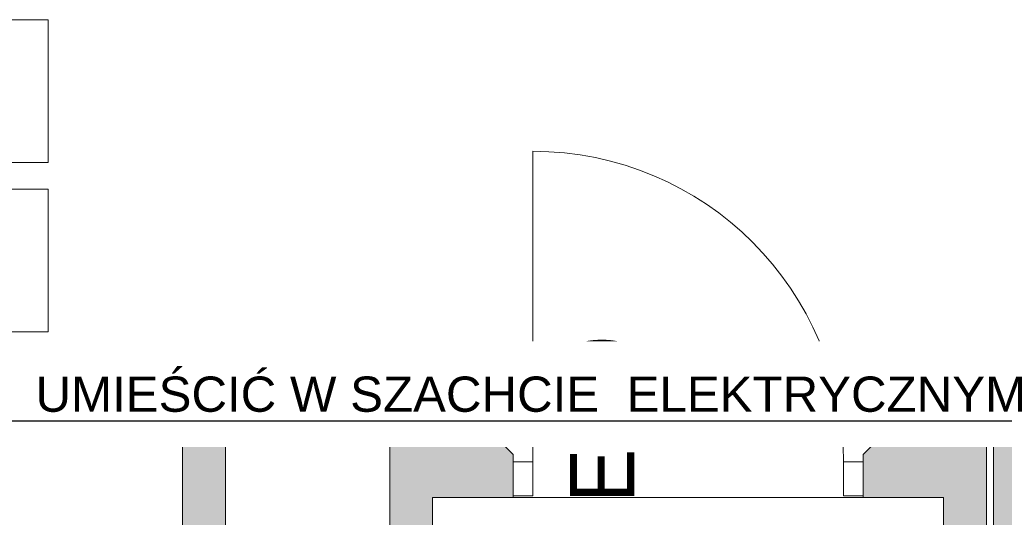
# Model space of a CAD drawing. Header units: centimetres. Extents: x -1737 to 22393, y -8842 to 3838.
# Tile 47 of 167: x -418 to -143, y 1085 to 1224. Entities that reach past the tile are written whole.
import ezdxf
from ezdxf import colors
from ezdxf.entities.mleader import LeaderData, LeaderLine
from ezdxf.math import Vec2, Vec3

# ---------------------------------------------------------------- set-up
doc = ezdxf.new("R2010")
doc.units = ezdxf.units.CM
for name, color, linetype, lineweight in [('A-DETL-GENF', 92, 'Continuous', 9), ('A-DETL-MEDM', 33, 'Continuous', 13), ('A-DOOR', 31, 'Continuous', 13), ('A-FLOR', 192, 'Continuous', 13), ('A-GLAZ-CURT', 52, 'Continuous', 13), ('A-GLAZ-CWMG', 51, 'Continuous', 13), ('A-WALL', 113, 'Continuous', 13), ('A-WALL-IDEN', 211, 'Continuous', 13), ('A-WALL-PATT', 111, 'Continuous', 13), ('G-ANNO-TEXT', 231, 'Continuous', 13), ('PRZYW_Elementy_inst_przyw', 7, 'Continuous', 9)]:
    doc.layers.add(name, color=color, linetype=linetype, lineweight=lineweight)
doc.styles.add('Arial', font='arial.ttf', dxfattribs={"width": 0.9, "height": 18})

# ---------------------------------------------------------------- blocks, each defined once
blk = doc.blocks.new('DRZWI 1S - automatyczna etykieta - Drzwi 87 _winda_-2252195-3_piętro I __3_90 m_ - stan projektowany')
at = {"layer": 'A-DETL-GENF'}
for p, q in [((-49, 12), (-43.5, 12)), ((-49, 2.5), (-49, 12)), ((-43.5, 12), (-43.5, 2.5)), ((43.5, 12), (49, 12)), ((43.5, 2.5), (43.5, 12)), ((49, 12), (49, 2.5)), ((-43.5, 2.5), (-49, 2.5)), ((49, 2.5), (43.5, 2.5))]:
    blk.add_line(p, q, dxfattribs=at)
at = {"layer": 'A-DETL-MEDM', "lineweight": 9}
for p, q in [((-49, 2.5), (-49, 12)), ((-49, 12), (-43.5, 12)), ((-43.5, 12), (-43.5, 2.5)), ((43.5, 12), (43.5, 2.5)), ((49, 12), (43.5, 12)), ((49, 2.5), (49, 12)), ((-43.5, 2.5), (-49, 2.5)), ((43.5, 2.5), (49, 2.5))]:
    blk.add_line(p, q, dxfattribs=at)
at = {"layer": 'A-DOOR', "lineweight": 9}
blk.add_line((43.5, 2.5), (43.5, -84.5), dxfattribs=at)
blk.add_arc((43.5, 2.5), 87, 180, 270, dxfattribs=at)
blk = doc.blocks.new('Schueco_FWS-Glazing - SI_38mm_TripGlz-2506755-3_piętro I __3_90 m_ - stan projektowany')
at = {"layer": 'A-GLAZ-CURT', "lineweight": 9}
for p, q in [((90.9, 0), (-90.9, 0)), ((-90.9, 0), (-90.9, -3.8)), ((90.9, -3.8), (90.9, 0)), ((-90.9, -3.8), (90.9, -3.8))]:
    blk.add_line(p, q, dxfattribs=at)
at = {"layer": 'A-GLAZ-CURT'}
for p, q in [((-90.9, -0.6), (90.9, -0.6)), ((-90.9, -1.7), (90.9, -1.7)), ((-90.9, -2.1), (90.9, -2.1)), ((-90, -0.6), (-90, -1.7)), ((-90, -2.1), (-90, -3.2)), ((90, -0.6), (90, -1.7)), ((90, -2.1), (90, -3.2)), ((-90.9, -3.2), (90.9, -3.2))]:
    blk.add_line(p, q, dxfattribs=at)
blk = doc.blocks.new('Rectangular Mullion - Schueco_FWS-50-SI_Tran_CovCap-20mm_Tran-55mm-2308451-3_piętro I __3_90 m_ - stan projektowany')
at = {"layer": 'A-GLAZ-CWMG', "lineweight": 9}
for p, q in [((-378.63, 1123.33), (-557.63, 1123.33)), ((-378.63, 1120.84), (-557.63, 1120.84)), ((-373.63, 1120.83), (-373.63, 1117.03)), ((-557.63, 1111.23), (-378.63, 1111.23))]:
    blk.add_line(p, q, dxfattribs=at)
blk = doc.blocks.new('Rectangular Mullion - SI_CovCap-20mm_Mull-85mm-V15-3_piętro I __3_90 m_ - stan projektowany')
at = {"layer": 'A-DETL-GENF'}
for p, q in [((-2.5, 13.05), (-2.5, 11.67)), ((-2.5, 12.2), (-2.5, 6.54)), ((2.35, 13.2), (-2.35, 13.2)), ((-2.29, 12.14), (-2.29, 6.54)), ((2.29, 12.2), (2.29, 6.54)), ((2.5, 11.67), (2.5, 13.05)), ((2.5, 12.2), (2.5, 6.54)), ((-1.26, 5.95), (-1.26, 4.74)), ((-0.5, 3.15), (-0.5, 5.85)), ((-0.32, 5.21), (-0.32, 5.95)), ((-0.27, 6), (0.27, 6)), ((0.32, 5.95), (0.32, 5.21)), ((0.5, 5.85), (0.5, 3.15)), ((1.26, 4.74), (1.26, 5.95)), ((-2.48, 3.92), (-2.35, 3.92)), ((-2.48, 3.83), (-2.48, 3.82)), ((-2.36, 3.89), (-2.42, 3.89)), ((-2.31, 3.93), (-2.09, 4.03)), ((-2.23, 4.68), (-2.29, 4.68)), ((-2.29, 4.62), (-2.16, 4.62)), ((-2.18, 5.05), (-2.26, 4.95)), ((-2.23, 4.56), (-2.26, 4.51)), ((-2.22, 5.23), (-2.12, 5.34)), ((-2.16, 4.34), (-2.16, 4.19)), ((-2.12, 4.89), (-2.12, 4.77)), ((-2.11, 4.56), (-2.11, 4.58)), ((-1.95, 4.94), (-2.07, 4.94)), ((-2.07, 4.72), (-2.04, 4.72)), ((-2.05, 4.55), (-2.07, 4.54)), ((-1.7, 4.44), (-2.06, 4.44)), ((-2.06, 4.09), (-1.7, 4.09)), ((-2.05, 5.37), (-1.71, 5.37)), ((-2.02, 4.73), (-1.92, 4.89)), ((-1.76, 5), (-2, 5)), ((-2, 4.52), (-2, 4.53)), ((-1.93, 4.52), (-1.95, 4.51)), ((-1.88, 4.5), (-1.88, 4.52)), ((-1.84, 4.89), (-1.74, 4.73)), ((-1.84, 3.9), (-1.8, 3.81)), ((-1.82, 4.52), (-1.83, 4.51)), ((-1.69, 4.94), (-1.81, 4.94)), ((-1.76, 4.52), (-1.77, 4.53)), ((-1.74, 3.81), (-1.7, 3.9)), ((-1.72, 4.72), (-1.69, 4.72)), ((-1.7, 4.56), (-1.71, 4.54)), ((-1.65, 4.57), (-1.66, 4.57)), ((-1.64, 5.34), (-1.54, 5.23)), ((-1.64, 4.77), (-1.64, 4.89)), ((-1.62, 3.9), (-1.58, 3.81)), ((-1.6, 4.19), (-1.6, 4.34)), ((-1.5, 4.95), (-1.58, 5.05)), ((-1.46, 4.68), (-1.53, 4.68)), ((-1.52, 3.81), (-1.48, 3.9)), ((-1.4, 3.9), (-1.36, 3.81)), ((-0.78, 2.94), (-1.04, 3.09)), ((-0.91, 3.31), (-0.53, 3.08)), ((-0.75, 2.57), (-0.75, 2.9)), ((-0.5, 3.04), (-0.5, 1.52)), ((-0.35, 3.1), (-0.45, 3.1)), ((0.27, 5.16), (-0.27, 5.16)), ((-0.21, 3.93), (-0.19, 3.94)), ((-0.19, 3.9), (-0.21, 3.91)), ((-0.18, 3.96), (-0.18, 4.1)), ((-0.08, 4.27), (-0.05, 4.29)), ((0, 5.33), (0, -1.39)), ((0.07, 4.27), (0.05, 4.29)), ((0.17, 3.96), (0.17, 4.1)), ((0.21, 3.93), (0.18, 3.94)), ((0.18, 3.9), (0.21, 3.91)), ((0.45, 3.1), (0.35, 3.1)), ((0.5, 3.04), (0.5, 1.52)), ((0.91, 3.31), (0.52, 3.08)), ((0.75, 2.57), (0.75, 2.9)), ((0.77, 2.94), (1.04, 3.09)), ((1.4, 3.9), (1.36, 3.81)), ((1.46, 4.68), (1.53, 4.68)), ((1.52, 3.81), (1.48, 3.9)), ((1.5, 4.95), (1.58, 5.05)), ((1.54, 5.23), (1.64, 5.34)), ((1.62, 3.9), (1.58, 3.81)), ((1.6, 4.19), (1.6, 4.34)), ((1.64, 4.77), (1.64, 4.89)), ((1.65, 4.57), (1.66, 4.57)), ((1.69, 4.94), (1.81, 4.94)), ((1.72, 4.72), (1.69, 4.72)), ((1.7, 4.56), (1.71, 4.54)), ((1.7, 4.44), (2.06, 4.44)), ((2.06, 4.09), (1.7, 4.09)), ((1.74, 3.81), (1.7, 3.9)), ((1.71, 5.37), (2.05, 5.37)), ((1.84, 4.89), (1.74, 4.73)), ((1.76, 5), (2, 5)), ((1.76, 4.52), (1.77, 4.53)), ((1.84, 3.9), (1.8, 3.81)), ((1.82, 4.52), (1.83, 4.51)), ((1.88, 4.5), (1.88, 4.52)), ((2.02, 4.73), (1.92, 4.89)), ((1.93, 4.52), (1.95, 4.51)), ((1.95, 4.94), (2.07, 4.94)), ((2, 4.52), (2, 4.53)), ((2.07, 4.72), (2.04, 4.72)), ((2.05, 4.55), (2.07, 4.54)), ((2.31, 3.93), (2.09, 4.03)), ((2.11, 4.56), (2.11, 4.58)), ((2.12, 5.34), (2.22, 5.23)), ((2.12, 4.89), (2.12, 4.77)), ((2.29, 4.62), (2.16, 4.62)), ((2.16, 4.34), (2.16, 4.19)), ((2.18, 5.05), (2.26, 4.95)), ((2.23, 4.68), (2.29, 4.68)), ((2.23, 4.56), (2.26, 4.51)), ((2.48, 3.92), (2.35, 3.92)), ((2.35, 3.89), (2.42, 3.89)), ((2.46, 3.8), (2.39, 3.8)), ((2.48, 3.83), (2.48, 3.82)), ((-0.78, 2.21), (-1.04, 2.36)), ((-0.76, 1.48), (-1.04, 1.64)), ((-0.91, 2.58), (-0.83, 2.53)), ((-0.91, 1.85), (-0.83, 1.8)), ((-0.75, 1.85), (-0.75, 2.17)), ((-0.55, 1.47), (-0.74, 1.47)), ((-0.3, 0.5), (-0.3, 0.29)), ((0.3, 0.5), (0.3, 0.29)), ((0.55, 1.47), (0.74, 1.47)), ((0.75, 1.85), (0.75, 2.17)), ((0.76, 1.48), (1.04, 1.64)), ((0.77, 2.21), (1.04, 2.36)), ((0.91, 2.58), (0.82, 2.53)), ((0.91, 1.85), (0.82, 1.8)), ((-2.6, 0), (-2.69, 0)), ((2.35, -2.5), (-2.35, -2.5)), ((-2.34, -1.03), (-2.15, -1.46)), ((-2.32, -1.59), (-2.04, -1.59)), ((-2.18, -0.02), (-2.26, -0.17)), ((2.13, -2.19), (-2.14, -2.19)), ((-2.06, -1.25), (-2.13, -1.09)), ((-2.13, -2.34), (2.12, -2.34)), ((-2.07, -0.1), (-2.12, -0.02)), ((-2.1, -1.49), (-1.14, -1.49)), ((-1.88, -0.42), (-2.01, -0.42)), ((-2.01, -0.48), (-1.95, -0.48)), ((-1.96, -0.02), (-2, -0.1)), ((-1.98, -0.31), (-1.95, -0.36)), ((-1.98, -0.75), (-1.9, -0.85)), ((-1.34, -1.31), (-1.96, -1.31)), ((-1.85, -0.1), (-1.9, -0.02)), ((-1.84, -0.69), (-1.84, -0.57)), ((-1.83, -0.38), (-1.83, -0.36)), ((-1.74, -0.02), (-1.79, -0.1)), ((-1.79, -0.34), (-1.77, -0.35)), ((-1.79, -0.52), (-1.76, -0.52)), ((-1.67, -0.74), (-1.79, -0.74)), ((-1.74, -0.54), (-1.64, -0.7)), ((-1.72, -0.33), (-1.72, -0.32)), ((-1.72, -0.8), (-1.48, -0.8)), ((-1.63, -0.1), (-1.68, -0.02)), ((-1.67, -0.31), (-1.65, -0.32)), ((-1.6, -0.32), (-1.6, -0.3)), ((-1.52, -0.02), (-1.57, -0.1)), ((-1.56, -0.7), (-1.46, -0.54)), ((-1.55, -0.31), (-1.54, -0.32)), ((-1.41, -0.74), (-1.53, -0.74)), ((-1.49, -0.33), (-1.48, -0.32)), ((-1.41, -0.1), (-1.46, -0.02)), ((-1.44, -0.52), (-1.41, -0.52)), ((-1.43, -0.34), (-1.42, -0.36)), ((-1.38, -0.37), (-1.37, -0.37)), ((-1.36, -0.57), (-1.36, -0.69)), ((-1.3, -0.02), (-1.35, -0.1)), ((-1.3, -0.85), (-1.22, -0.75)), ((-1.25, -0.48), (-1.18, -0.48)), ((-1.2, -0.1), (-1.24, -0.02)), ((-1.07, -0.02), (-1.12, -0.1)), ((-1.09, -1.45), (-0.98, -0.84)), ((-0.95, -0.82), (-0.03, -0.82)), ((0.41, -1.04), (-0.41, -1.04)), ((-0.22, -1.18), (0.23, -1.18)), ((0.02, -0.82), (0.95, -0.82)), ((0.98, -0.84), (1.09, -1.45)), ((1.07, -0.02), (1.12, -0.1)), ((1.14, -1.49), (2.1, -1.49)), ((1.25, -0.48), (1.18, -0.48)), ((1.2, -0.1), (1.24, -0.02)), ((1.3, -0.85), (1.22, -0.75)), ((1.3, -0.02), (1.35, -0.1)), ((1.96, -1.31), (1.34, -1.31)), ((1.36, -0.57), (1.36, -0.69)), ((1.38, -0.37), (1.37, -0.37)), ((1.41, -0.1), (1.46, -0.02)), ((1.44, -0.52), (1.41, -0.52)), ((1.41, -0.74), (1.53, -0.74)), ((1.43, -0.34), (1.42, -0.36)), ((1.56, -0.7), (1.46, -0.54)), ((1.49, -0.33), (1.48, -0.32)), ((1.72, -0.8), (1.48, -0.8)), ((1.52, -0.02), (1.57, -0.1)), ((1.55, -0.31), (1.54, -0.32)), ((1.6, -0.32), (1.6, -0.3)), ((1.63, -0.1), (1.68, -0.02)), ((1.74, -0.54), (1.64, -0.7)), ((1.67, -0.31), (1.65, -0.32)), ((1.67, -0.74), (1.79, -0.74)), ((1.72, -0.33), (1.72, -0.32)), ((1.74, -0.02), (1.79, -0.1)), ((1.79, -0.52), (1.76, -0.52)), ((1.79, -0.34), (1.77, -0.35)), ((1.83, -0.38), (1.83, -0.36)), ((1.84, -0.69), (1.84, -0.57)), ((1.85, -0.1), (1.9, -0.02)), ((1.88, -0.42), (2.01, -0.42)), ((1.98, -0.75), (1.9, -0.85)), ((1.98, -0.31), (1.95, -0.36)), ((2.01, -0.48), (1.95, -0.48)), ((1.96, -0.02), (2, -0.1)), ((2.04, -1.59), (2.32, -1.59)), ((2.13, -1.09), (2.06, -1.25)), ((2.07, -0.1), (2.12, -0.02)), ((2.15, -1.46), (2.34, -1.03)), ((2.18, -0.02), (2.26, -0.17)), ((2.6, 0), (2.69, 0))]:
    blk.add_line(p, q, dxfattribs=at)
at = {"layer": 'A-DETL-GENF', "flags": 128}
for points in [[(2.29, 11.67), (2.29, 12.62), (-2.29, 12.62), (-2.29, 11.67)], [(-1.91, 5.11), (-2.35, 5.11), (-2.35, 4.84), (-2.23, 4.84), (-2.23, 4.78), (-2.31, 4.7), (-2.5, 4.7), (-2.5, 6.38), (-2.5, 6.7)], [(-1.91, 6), (-2.35, 6), (-2.35, 5.43), (-2.23, 5.43), (-2.23, 5.37), (-2.29, 5.31)], [(2.29, 6.7), (2.29, 6.38), (2.29, 6.23), (1.12, 6.23), (-1.12, 6.23), (-2.29, 6.23), (-2.29, 6.38), (-2.29, 6.7)], [(-1.47, 5.31), (-1.53, 5.37), (-1.53, 5.43), (-1.41, 5.43), (-1.41, 6), (-1.86, 6)], [(-0.65, 6), (-1.12, 6), (-1.21, 6)], [(1.21, 6), (1.12, 6), (0.65, 6)], [(1.85, 6), (1.41, 6), (1.41, 5.43), (1.53, 5.43), (1.53, 5.37), (1.47, 5.31)], [(2.5, 6.7), (2.5, 6.38), (2.5, 4.7), (2.31, 4.7), (2.23, 4.78), (2.23, 4.84), (2.35, 4.84), (2.35, 5.11), (1.9, 5.11)], [(2.29, 5.31), (2.23, 5.37), (2.23, 5.43), (2.35, 5.43), (2.35, 6), (1.9, 6)], [(-2.35, 4.68), (-2.5, 4.68), (-2.5, 3.94)], [(-2.25, 4.91), (-2.2, 4.88), (-2.2, 4.87)], [(-1.31, 4.69), (-1.44, 4.69), (-1.53, 4.78), (-1.53, 4.84), (-1.41, 4.84), (-1.41, 5.11), (-1.86, 5.11)], [(-1.6, 4.62), (-1.47, 4.61), (-1.6, 4.61), (-1.6, 4.59)], [(-1.56, 4.87), (-1.56, 4.88), (-1.51, 4.91)], [(-1.3, 3.81), (-1.26, 3.89), (-1.26, 4.68), (-1.4, 4.68)], [(-0.2, 0.11), (-0.2, 0), (-0.5, 0), (-0.5, 3.07), (-0.18, 3.07), (-0.18, 3.88)], [(-0.26, 0.58), (0, 0.8), (0, 1.1), (-0.2, 1.1), (-0.2, 1.3), (-0.1, 1.3), (-0.1, 1.47), (-0.2, 1.47), (-0.2, 1.67), (0, 1.67), (0, 1.83), (-0.2, 1.83), (-0.2, 2.03), (-0.1, 2.03), (-0.1, 2.2), (-0.2, 2.2), (-0.2, 2.4), (0, 2.4), (0, 4.3), (0, 2.4), (0.2, 2.4), (0.2, 2.2), (0.1, 2.2), (0.1, 2.03), (0.2, 2.03), (0.2, 1.83), (0, 1.83), (0, 1.67), (0.2, 1.67), (0.2, 1.47), (0.1, 1.47), (0.1, 1.3), (0.2, 1.3), (0.2, 1.1), (0, 1.1), (0, 0.8), (0.26, 0.58)], [(-0.09, 4.88), (-0.2, 4.68), (-0.2, 4.58), (-0.25, 4.55), (-0.2, 4.53), (-0.2, 4.4), (-0.25, 4.37), (-0.2, 4.35), (-0.2, 4.22), (-0.25, 4.19), (-0.2, 4.17), (-0.2, 4.04), (-0.25, 4.01), (-0.2, 3.99), (-0.2, 3.86), (-0.25, 3.83), (-0.2, 3.81), (-0.2, 3.68), (-0.25, 3.65), (-0.2, 3.63), (-0.2, 3.5), (-0.25, 3.47), (-0.2, 3.45), (-0.2, 3.32), (-0.25, 3.29), (-0.25, 3.2)], [(0.25, 3.2), (0.2, 3.23), (0.2, 3.35), (0.25, 3.38), (0.2, 3.41), (0.2, 3.53), (0.25, 3.56), (0.2, 3.59), (0.2, 3.71), (0.25, 3.74), (0.2, 3.77), (0.2, 3.89), (0.25, 3.92), (0.2, 3.95), (0.2, 4.07), (0.25, 4.1), (0.2, 4.13), (0.2, 4.25), (0.25, 4.28), (0.2, 4.31), (0.2, 4.43), (0.25, 4.46), (0.2, 4.49), (0.2, 4.68), (0.09, 4.88)], [(0.2, 0.11), (0.2, 0), (0.5, 0), (0.5, 3.07), (0.17, 3.07), (0.17, 3.88)], [(1.3, 3.81), (1.26, 3.89), (1.26, 4.68), (1.4, 4.68)], [(1.85, 5.11), (1.41, 5.11), (1.41, 4.84), (1.53, 4.84), (1.53, 4.78), (1.44, 4.69), (1.31, 4.69)], [(1.6, 4.62), (1.47, 4.61), (1.6, 4.61), (1.6, 4.59)], [(1.56, 4.87), (1.56, 4.88), (1.51, 4.91)], [(2.25, 4.91), (2.2, 4.88), (2.2, 4.87)], [(2.35, 4.68), (2.5, 4.68), (2.5, 3.94)], [(-2.5, -2.35), (-2.5, -0.5), (-2.39, -0.5), (-2.27, -0.86)], [(-2.48, -0.21), (-2.48, -0.48), (-2.07, -0.48)], [(-2.34, -1), (-2.34, -1.11), (-2.37, -1.22), (-2.37, -1.54)], [(-1.99, -1.64), (-1.99, -1.99), (-2.12, -1.99), (-2.12, -1.72), (-2.37, -1.72), (-2.37, -2.35), (2.37, -2.35), (2.37, -1.72), (2.12, -1.72), (2.12, -1.99), (1.99, -1.99), (1.99, -1.64)], [(-2.06, -0.93), (-2.14, -0.64), (-1.95, -0.64), (-1.95, -0.58), (-2.03, -0.5), (-2.35, -0.5), (-2.25, -0.87)], [(-2.18, -2.14), (-2.18, -1.78), (-2.32, -1.78), (-2.32, -2.14)], [(-1.92, -0.67), (-1.92, -0.68), (-1.97, -0.71)], [(-1.2, -0.42), (-1.32, -0.42), (-1.32, -0.39), (-1.19, -0.41)], [(-1.23, -0.71), (-1.28, -0.68), (-1.28, -0.67)], [(1.24, -1.23), (1.14, -0.64), (1.25, -0.64), (1.25, -0.58), (1.17, -0.5), (-1.17, -0.5), (-1.25, -0.58), (-1.25, -0.64), (-1.14, -0.64), (-1.24, -1.23)], [(-1.12, -0.48), (-0.98, -0.48), (-0.98, -0.09), (-1.02, -0.02)], [(0.52, -0.97), (0.54, -0.82), (-0.54, -0.82), (-0.52, -0.97)], [(1.12, -0.48), (0.98, -0.48), (0.98, -0.09), (1.02, -0.02)], [(1.2, -0.42), (1.32, -0.42), (1.32, -0.39), (1.19, -0.41)], [(1.23, -0.71), (1.28, -0.68), (1.28, -0.67)], [(1.92, -0.67), (1.92, -0.68), (1.97, -0.71)], [(2.25, -0.87), (2.35, -0.5), (2.03, -0.5), (1.95, -0.58), (1.95, -0.64), (2.14, -0.64), (2.06, -0.93)], [(2.48, -0.21), (2.48, -0.48), (2.07, -0.48)], [(2.33, -2.14), (2.33, -1.78), (2.19, -1.78), (2.19, -2.14)], [(2.27, -0.86), (2.39, -0.5), (2.5, -0.5), (2.5, -2.35)], [(2.37, -1.54), (2.37, -1.22), (2.34, -1.11), (2.34, -1)]]:
    blk.add_lwpolyline(points, dxfattribs=at)
for points in [[(0.97, 0), (-0.97, 0), (-0.97, -0.04), (0.97, -0.04)], [(0.97, -0.04), (-0.97, -0.04), (-0.97, -0.49), (0.97, -0.49)]]:
    blk.add_lwpolyline(points, close=True, dxfattribs=at)
at = {"layer": 'A-DETL-GENF'}
for centre, radius, start, end in [((-2.35, 13.05), 0.15, 90, 180), ((2.35, 13.05), 0.15, 360, 90), ((-1.88, 5.99), 0.0256, 12.6804, 167.3196), ((-1.21, 5.95), 0.05, 90, 180), ((-0.65, 5.85), 0.15, 360, 90), ((-0.27, 5.95), 0.05, 90, 180), ((0.27, 5.95), 0.05, 0, 90), ((0.65, 5.85), 0.15, 90, 180), ((1.21, 5.95), 0.05, 0, 90), ((1.88, 5.99), 0.0256, 12.6804, 167.3196), ((-2.48, 3.94), 0.02, 180.0061, 269.9938), ((-2.42, 3.83), 0.06, 89.9876, 180.0101), ((-2.46, 3.82), 0.02, 179.9598, 270.0205), ((-2.39, 4.87), 1.07, 270.0066, 296.658), ((-2.29, 4.55), 0.065, 89.9978, 269.9978), ((-2.36, 4.52), 0.63, 269.9981, 298.0699), ((-2.32, 4.68), 0.03, 179.9978, 359.9978), ((-2.35, 4.02), 0.1, 270.0023, 293.9916), ((-2.26, 5.27), 0.05, 135, 315), ((-2.29, 4.53), 0.04, 269.9978, 330.004), ((-2.24, 4.93), 0.03, 140.0081, 239.9928), ((-2.23, 4.71), 0.03, 270.903, 359.9793), ((-2.14, 4.51), 0.1, 90.8249, 149.9955), ((-1.9, 4.79), 0.314, 165.4957, 194.4999), ((-2.12, 5), 0.08, 22.6134, 140.0011), ((-2.16, 4.57), 0.05, 54.9199, 89.9978), ((-2.06, 4.34), 0.1, 89.9978, 179.9978), ((-2.06, 4.19), 0.1, 179.9978, 269.9978), ((-2.14, 4.57), 0.0339, 3.0003, 90.8195), ((-1.88, 4.97), 0.44, 234.9199, 305.839), ((-2.05, 5.27), 0.1, 90, 135), ((-2.07, 4.89), 0.05, 89.9877, 180.0079), ((-2.07, 4.77), 0.05, 179.9875, 270.008), ((-2.08, 4.56), 0.0272, 183.0125, 299.9868), ((-2.08, 3.99), 0.035, 298.0726, 113.9962), ((-2.03, 4.52), 0.0316, 18.0011, 119.9907), ((-2, 5.05), 0.05, 202.6202, 269.9974), ((-2.04, 4.75), 0.03, 269.9857, 330.0042), ((-1.97, 4.53), 0.03, 197.9969, 314.9972), ((-1.95, 4.91), 0.03, 329.9953, 90.0042), ((-1.91, 4.5), 0.0316, 32.9873, 135.0068), ((-1.88, 5.1), 0.0256, 12.6804, 167.3196), ((-1.89, 3.87), 0.051, 31.8047, 116.6592), ((-1.85, 4.52), 0.03, 212.9992, 329.9975), ((-1.81, 4.91), 0.03, 89.9965, 209.9951), ((-1.79, 4.51), 0.0316, 48.0004, 149.9952), ((-1.77, 3.83), 0.03, 209.9942, 330.0014), ((-1.76, 5.05), 0.05, 269.9966, 337.3769), ((-1.74, 4.54), 0.03, 227.9949, 345.0023), ((-1.72, 4.75), 0.03, 209.9928, 270.0084), ((-1.64, 5), 0.08, 40.0008, 157.375), ((-1.71, 5.27), 0.1, 45, 90), ((-1.67, 4.55), 0.03, 63.0009, 164.9963), ((-1.7, 4.34), 0.1, 359.9978, 89.9978), ((-1.7, 4.19), 0.1, 269.9978, 359.9978), ((-1.66, 3.88), 0.041, 29.9963, 149.9993), ((-1.69, 4.89), 0.05, 0.007, 89.9886), ((-1.69, 4.77), 0.05, 270.0068, 359.9887), ((-1.63, 4.59), 0.03, 243.0068, 359.9866), ((-1.6, 4.59), 0.03, 89.9978, 125.839), ((-1.55, 3.83), 0.03, 209.9942, 330.0014), ((-1.86, 4.79), 0.314, 346.8002, 14.4808), ((-1.53, 4.71), 0.03, 166.8002, 269.9978), ((-1.5, 5.27), 0.05, 225, 45), ((-1.53, 4.93), 0.03, 299.9961, 40.0091), ((-1.48, 4.65), 0.033, 269.9978, 54.9077), ((-1.44, 3.88), 0.041, 30.003, 149.9925), ((-1.47, 4.66), 0.05, 269.9889, 352.8241), ((-1.4, 4.65), 0.03, 90.0008, 172.8093), ((-1.33, 3.83), 0.03, 209.9942, 330.0014), ((-1.31, 4.74), 0.05, 270, 0), ((-0.98, 3.2), 0.125, 60, 240), ((-0.8, 2.9), 0.05, 360, 60), ((-0.55, 3.04), 0.05, 0, 60), ((-0.45, 3.15), 0.05, 180, 270), ((-0.35, 3.2), 0.1, 270, 0), ((-0.27, 5.21), 0.05, 180, 270), ((-0.21, 3.92), 0.01, 120.0303, 239.9802), ((-0.2, 3.96), 0.02, 300.0303, 360), ((-0.2, 3.88), 0.02, 360, 59.9802), ((0.02, 4.1), 0.2, 120, 180), ((0, 4.83), 0.1, 30, 150), ((0, 4.2), 0.1, 90, 120), ((0, 4.2), 0.1, 60, 90), ((-0.03, 4.1), 0.2, 360, 60), ((0.19, 3.96), 0.02, 180, 239.9697), ((0.19, 3.88), 0.02, 120.0198, 180), ((0.2, 3.92), 0.01, 300.0198, 59.9697), ((0.35, 3.2), 0.1, 180, 270), ((0.27, 5.21), 0.05, 270, 0), ((0.45, 3.15), 0.05, 270, 360), ((0.55, 3.04), 0.05, 120, 180), ((0.8, 2.9), 0.05, 120, 180), ((0.97, 3.2), 0.125, 300, 120), ((1.31, 4.74), 0.05, 180, 270), ((1.33, 3.83), 0.03, 209.9986, 330.0058), ((1.4, 4.65), 0.03, 7.1907, 89.9992), ((1.44, 3.88), 0.041, 30.0075, 149.997), ((1.47, 4.66), 0.05, 187.1759, 270.0111), ((1.5, 5.27), 0.05, 135, 315), ((1.48, 4.65), 0.033, 125.0923, 270.0022), ((1.52, 4.93), 0.03, 139.9909, 240.0039), ((1.55, 3.83), 0.03, 209.9986, 330.0058), ((1.53, 4.71), 0.03, 270.0022, 13.1998), ((1.86, 4.79), 0.314, 165.5192, 193.1998), ((1.64, 5), 0.08, 22.625, 139.9992), ((1.6, 4.59), 0.03, 54.161, 90.0022), ((1.63, 4.59), 0.03, 180.0134, 296.9932), ((1.7, 4.34), 0.1, 90.0022, 180.0022), ((1.7, 4.19), 0.1, 180.0022, 270.0022), ((1.88, 4.97), 0.44, 234.161, 305.0801), ((1.66, 3.88), 0.041, 30.0007, 150.0037), ((1.71, 5.27), 0.1, 90, 135), ((1.69, 4.89), 0.05, 90.0114, 179.993), ((1.69, 4.77), 0.05, 180.0113, 269.9932), ((1.67, 4.55), 0.03, 15.0037, 116.9991), ((1.74, 4.54), 0.03, 194.9977, 312.0051), ((1.76, 5.05), 0.05, 202.6231, 270.0034), ((1.72, 4.75), 0.03, 269.9916, 330.0072), ((1.77, 3.83), 0.03, 209.9986, 330.0058), ((1.79, 4.51), 0.0316, 30.0048, 131.9996), ((1.81, 4.91), 0.03, 330.0049, 90.0035), ((1.85, 4.52), 0.03, 210.0025, 327.0008), ((1.89, 3.87), 0.051, 63.3408, 148.1953), ((1.88, 5.1), 0.0256, 12.6804, 167.3196), ((1.91, 4.5), 0.0316, 44.9932, 147.0127), ((2.39, 4.87), 1.07, 243.342, 270.0016), ((1.95, 4.91), 0.03, 89.9958, 210.0047), ((1.97, 4.53), 0.03, 225.0028, 342.0031), ((2, 5.05), 0.05, 270.0026, 337.3798), ((2.03, 4.52), 0.0316, 60.0093, 161.9989), ((2.04, 4.75), 0.03, 209.9958, 270.0143), ((2.12, 5), 0.08, 39.9989, 157.3866), ((2.08, 3.99), 0.035, 66.0038, 241.9274), ((2.05, 5.27), 0.1, 45, 90), ((2.06, 4.34), 0.1, 0.0022, 90.0022), ((2.06, 4.19), 0.1, 270.0022, 0.0022), ((2.35, 4.52), 0.63, 241.9301, 270.0019), ((2.07, 4.89), 0.05, 359.9921, 90.0123), ((2.07, 4.77), 0.05, 269.992, 0.0125), ((2.08, 4.56), 0.0272, 240.0132, 356.9875), ((2.14, 4.57), 0.0339, 89.1805, 176.9997), ((2.16, 4.57), 0.05, 90.0022, 125.0801), ((2.14, 4.51), 0.1, 30.0045, 89.1751), ((1.9, 4.79), 0.314, 345.5001, 14.5043), ((2.23, 4.71), 0.03, 180.0207, 269.097), ((2.26, 5.27), 0.05, 225, 45), ((2.23, 4.93), 0.03, 300.0072, 39.9919), ((2.29, 4.53), 0.04, 209.996, 270.0022), ((2.32, 4.68), 0.03, 180.0022, 0.0022), ((2.29, 4.55), 0.065, 270.0022, 90.0022), ((2.35, 4.02), 0.1, 246.0084, 269.9977), ((2.42, 3.83), 0.06, 359.9899, 90.0124), ((2.46, 3.82), 0.02, 269.9795, 0.0402), ((2.48, 3.94), 0.02, 270.0062, 359.9939), ((-0.98, 2.47), 0.125, 60, 240), ((-0.98, 1.74), 0.125, 60, 240), ((-0.8, 2.57), 0.05, 240, 360), ((-0.8, 1.85), 0.05, 240, 0), ((-0.8, 2.17), 0.05, 0, 60), ((-0.74, 1.52), 0.05, 240, 270), ((-0.55, 1.52), 0.05, 270, 360), ((-0.2, 0.5), 0.1, 130, 180), ((-0.2, 0.29), 0.1, 180, 240), ((-0.3, 0.11), 0.1, 360, 60), ((0.3, 0.11), 0.1, 120, 180), ((0.2, 0.29), 0.1, 300, 360), ((0.2, 0.5), 0.1, 0, 50), ((0.55, 1.52), 0.05, 180, 270), ((0.74, 1.52), 0.05, 270, 300), ((0.8, 2.57), 0.05, 180, 300), ((0.8, 2.17), 0.05, 120, 180), ((0.8, 1.85), 0.05, 180, 300), ((0.97, 2.47), 0.125, 300, 120), ((0.97, 1.74), 0.125, 300, 120), ((-2.69, -0.03), 0.03, 89.9022, 261.6433), ((-2.73, -0.34), 0.286, 27.5921, 81.6433), ((-2.6, -0.2), 0.2, 80.4545, 89.9022), ((-2.61, -0.29), 0.291, 25.3637, 80.4545), ((-2.35, -2.35), 0.15, 179.9938, 270.0062), ((-2.32, -1.54), 0.0512, 180.5709, 268.6482), ((-2.31, -0.14), 0.05, 205.3637, 330.1649), ((-2.29, -1.01), 0.06, 98.4417, 205), ((-2.27, -1), 0.07, 120.0064, 180), ((-2.13, -2.14), 0.2, 179.9718, 270.0352), ((-2.34, -0.88), 0.07, 300.0064, 18), ((-2.31, -0.89), 0.06, 278.4417, 15), ((-2.15, -0.03), 0.03, 30.7154, 150.1649), ((-2.14, -2.14), 0.0499, 179.8796, 270.0225), ((-2.1, -1.44), 0.05, 205, 270), ((-2.08, -1.06), 0.06, 108.8192, 205), ((-2.12, -0.95), 0.06, 288.8192, 15), ((-2.04, -0.08), 0.0417, 215.132, 324.868), ((-2.01, -0.35), 0.065, 90, 270), ((-2.04, -0.48), 0.03, 0, 180), ((-1.96, -1.21), 0.1, 205, 270), ((-2.04, -1.64), 0.05, 0, 90.0001), ((-2.01, -0.33), 0.04, 29.9937, 90), ((-1.95, -0.73), 0.03, 120.0049, 219.9897), ((-1.93, -0.03), 0.03, 30.5887, 149.5346), ((-1.86, -0.31), 0.1, 210.0023, 269.1728), ((-1.95, -0.51), 0.03, 0.0185, 89.0948), ((-1.62, -0.59), 0.314, 165.4979, 194.5021), ((-1.84, -0.8), 0.08, 219.9967, 337.3844), ((-1.88, -0.37), 0.05, 270, 305.0779), ((-1.86, -0.37), 0.0339, 269.1783, 356.9975), ((-1.82, -0.08), 0.0415, 215.012, 324.988), ((-1.6, -0.77), 0.44, 54.1588, 125.0779), ((-1.79, -0.57), 0.05, 89.9897, 180.0103), ((-1.79, -0.69), 0.05, 179.9899, 270.0101), ((-1.8, -0.36), 0.0272, 60.011, 176.9853), ((-1.75, -0.32), 0.0316, 240.007, 341.9967), ((-1.76, -0.55), 0.03, 29.9936, 90.0121), ((-1.72, -0.85), 0.05, 90.0003, 157.3776), ((-1.71, -0.03), 0.03, 30.1448, 149.5346), ((-1.69, -0.33), 0.03, 45.0005, 162.0009), ((-1.67, -0.71), 0.03, 269.9936, 30.0024), ((-1.63, -0.3), 0.0316, 224.991, 327.0104), ((-1.6, -0.08), 0.043, 217.8436, 323.8234), ((-1.57, -0.32), 0.03, 30.0003, 146.9985), ((-1.53, -0.71), 0.03, 150.0027, 270.0013), ((-1.51, -0.31), 0.0316, 210.0026, 311.9974), ((-1.49, -0.03), 0.03, 30.3449, 149.5346), ((-1.46, -0.34), 0.03, 14.9955, 132.0028), ((-1.48, -0.85), 0.05, 22.6209, 90.0012), ((-1.44, -0.55), 0.03, 89.9893, 150.005), ((-1.36, -0.8), 0.08, 202.6228, 319.9969), ((-1.39, -0.35), 0.03, 195.0015, 296.9968), ((-1.38, -0.08), 0.0419, 215.4665, 324.6999), ((-1.41, -0.57), 0.05, 0.009, 89.991), ((-1.41, -0.69), 0.05, 270.0092, 359.9908), ((-1.35, -0.39), 0.03, 0.0112, 116.991), ((-1.32, -0.39), 0.03, 234.1588, 270), ((-1.34, -1.21), 0.1, 270, 350), ((-1.27, -0.03), 0.03, 30.3446, 149.7685), ((-1.25, -0.51), 0.03, 90, 193.1975), ((-1.58, -0.59), 0.314, 345.517, 13.1975), ((-1.24, -0.73), 0.03, 319.9887, 60.0017), ((-1.16, -0.08), 0.0416, 206.9541, 331.568), ((-1.2, -0.45), 0.033, 305.0901, 90), ((-1.19, -0.46), 0.05, 7.1737, 90.0088), ((-1.12, -0.45), 0.03, 187.1885, 269.997), ((-1.14, -1.44), 0.05, 270, 350), ((-1.05, -0.03), 0.03, 29.7965, 150.132), ((-0.95, -0.85), 0.03, 90, 170), ((-0.31, -0.92), 0.22, 193.9707, 242.728), ((0, -0.29), 0.921, 243.7078, 255.8284), ((0, -0.82), 0.0256, 12.6804, 167.3196), ((0, -0.29), 0.92, 284.1683, 296.293), ((0.31, -0.92), 0.22, 297.2746, 346.0268), ((0.95, -0.85), 0.03, 10, 90), ((1.05, -0.03), 0.03, 29.868, 150.2035), ((1.14, -1.44), 0.05, 190, 270), ((1.16, -0.08), 0.0416, 208.432, 333.0459), ((1.12, -0.45), 0.03, 270.003, 352.8115), ((1.19, -0.46), 0.05, 89.9912, 172.8263), ((1.2, -0.45), 0.033, 90, 234.9099), ((1.24, -0.73), 0.03, 119.9983, 220.0113), ((1.27, -0.03), 0.03, 30.2315, 149.6554), ((1.34, -1.21), 0.1, 190, 270), ((1.25, -0.51), 0.03, 346.8025, 90), ((1.58, -0.59), 0.314, 166.8025, 194.483), ((1.36, -0.8), 0.08, 220.0031, 337.3772), ((1.35, -0.39), 0.03, 63.009, 179.9888), ((1.32, -0.39), 0.03, 270, 305.8412), ((1.6, -0.77), 0.44, 54.9221, 125.8412), ((1.38, -0.08), 0.0419, 215.3001, 324.5335), ((1.41, -0.57), 0.05, 90.009, 179.991), ((1.41, -0.69), 0.05, 180.0092, 269.9908), ((1.39, -0.35), 0.03, 243.0032, 344.9985), ((1.46, -0.34), 0.03, 47.9972, 165.0045), ((1.44, -0.55), 0.03, 29.995, 90.0107), ((1.48, -0.85), 0.05, 89.9988, 157.3791), ((1.49, -0.03), 0.03, 30.4654, 149.6551), ((1.51, -0.31), 0.0316, 228.0026, 329.9974), ((1.53, -0.71), 0.03, 269.9987, 29.9973), ((1.57, -0.32), 0.03, 33.0015, 149.9997), ((1.6, -0.08), 0.043, 216.1766, 322.1564), ((1.63, -0.3), 0.0316, 212.9896, 315.009), ((1.67, -0.71), 0.03, 149.9976, 270.0064), ((1.69, -0.33), 0.03, 17.9991, 134.9995), ((1.71, -0.03), 0.03, 30.4654, 149.8552), ((1.75, -0.32), 0.0316, 198.0033, 299.993), ((1.72, -0.85), 0.05, 22.6224, 89.9997), ((1.76, -0.55), 0.03, 89.9879, 150.0064), ((1.84, -0.8), 0.08, 202.6156, 320.0033), ((1.82, -0.08), 0.0415, 215.012, 324.988), ((1.8, -0.36), 0.0272, 3.0147, 119.989), ((1.79, -0.57), 0.05, 359.9897, 90.0103), ((1.79, -0.69), 0.05, 269.9899, 0.0101), ((1.86, -0.37), 0.0339, 183.0025, 270.8217), ((1.88, -0.37), 0.05, 234.9221, 270), ((1.86, -0.31), 0.1, 270.8272, 329.9977), ((1.93, -0.03), 0.03, 30.4654, 149.4113), ((1.95, -0.51), 0.03, 90.9052, 179.9815), ((1.62, -0.59), 0.314, 345.4979, 14.5021), ((1.96, -1.21), 0.1, 270, 335), ((1.95, -0.73), 0.03, 320.0103, 59.9951), ((2.01, -0.33), 0.04, 90, 150.0063), ((2.04, -1.64), 0.05, 89.9981, 180.0017), ((2.04, -0.08), 0.0417, 215.132, 324.868), ((2.01, -0.35), 0.065, 270, 90), ((2.04, -0.48), 0.03, 0, 180), ((2.12, -0.95), 0.06, 165, 251.1808), ((2.08, -1.06), 0.06, 335, 71.1808), ((2.1, -1.44), 0.05, 270, 335), ((2.15, -0.03), 0.03, 29.8351, 149.2846), ((2.12, -2.14), 0.2, 270.0295, 359.9723), ((2.13, -2.14), 0.0501, 270.0875, 359.9336), ((2.31, -0.89), 0.06, 165, 261.5583), ((2.31, -0.14), 0.05, 209.8351, 334.6363), ((2.34, -0.88), 0.07, 162, 239.9983), ((2.27, -1), 0.07, 0, 59.9983), ((2.29, -1.01), 0.06, 335, 81.5583), ((2.32, -1.54), 0.0498, 269.8262, 0.1735), ((2.61, -0.29), 0.291, 99.5455, 154.6363), ((2.35, -2.35), 0.15, 270.0494, 359.9506), ((2.73, -0.34), 0.286, 98.3567, 152.4079), ((2.6, -0.2), 0.2, 90.0978, 99.5455), ((2.69, -0.03), 0.03, 278.3567, 90.0978)]:
    blk.add_arc(centre, radius, start, end, dxfattribs=at)
blk = doc.blocks.new('ET sciana_AT7 - 10mm-2270614-3_piętro I __3_90 m_ - stan projektowany')
at = {"layer": 'A-WALL-IDEN'}
for p, q in [((-0.4, 0.196875), (0.4, 0.196875)), ((-0.4, -0.203125), (-0.4, 0.196875)), ((0.4, 0.196875), (0.4, -0.203125)), ((-0.4, -0.203125), (0.4, -0.203125))]:
    blk.add_line(p, q, dxfattribs=at)

msp = doc.modelspace()

# ---------------------------------------------------------------- hatches: boundary and pattern name
at = {"layer": 'A-WALL-PATT'}
for points in [[(-372.62, 908.33), (-360.62, 908.33), (-360.62, 1123.33), (-372.62, 1123.33), (-372.62, 983.52)], [(-360.62, 1111.33), (-316.62, 1111.33), (-316.62, 1123.33), (-360.62, 1123.33)], [(-139.62, 902.33), (-139.62, 1123.33), (-145.62, 1123.33), (-145.62, 902.33)], [(-302.62, 917.33), (-302.62, 1115.33), (-314.62, 1115.33), (-314.62, 917.33)], [(-147.62, 917.33), (-147.62, 1115.33), (-159.62, 1115.33), (-159.62, 917.33)]]:
    msp.add_hatch(color=9, dxfattribs=at).paths.add_polyline_path(points, flags=0)
h = msp.add_hatch(color=9, dxfattribs=at)
h.paths.add_polyline_path([(-295.12, 1117.33), (-301.12, 1123.33), (-316.62, 1123.33), (-316.62, 1117.33), (-302.62, 1117.33)], flags=0)
h.paths.add_polyline_path([(-145.62, 1117.33), (-145.62, 1123.33), (-161.12, 1123.33), (-167.12, 1117.33), (-147.62, 1117.33)], flags=0)
h = msp.add_hatch(color=9, dxfattribs=at)
h.paths.add_polyline_path([(-182.12, 1090.33), (-159.62, 1090.33), (-159.62, 1115.33), (-169.12, 1115.33), (-182.12, 1102.33), (-182.12, 1090.83)], flags=0)
h.paths.add_polyline_path([(-280.12, 1090.33), (-280.12, 1102.33), (-293.12, 1115.33), (-302.62, 1115.33), (-302.62, 1090.33)], flags=0)

# ---------------------------------------------------------------- linework, layer by layer
at = {"layer": 'A-FLOR', "lineweight": 9}
msp.add_line((-280.12, 1090.33), (-182.12, 1090.33), dxfattribs=at)
at = {"layer": 'A-WALL', "lineweight": 9}
for p, q in [((-372.62, 1123.33), (-372.62, 908.33)), ((-301.12, 1123.33), (-372.62, 1123.33)), ((-295.12, 1117.33), (-301.12, 1123.33)), ((-161.12, 1123.33), (-167.12, 1117.33)), ((-120.12, 1123.33), (-161.12, 1123.33)), ((-316.62, 1111.33), (-316.62, 1117.33)), ((-316.62, 1117.33), (-295.12, 1117.33)), ((-167.12, 1117.33), (-145.62, 1117.33)), ((-145.62, 1117.33), (-145.62, 902.33)), ((-314.62, 1115.33), (-314.62, 905.33)), ((-293.12, 1115.33), (-314.62, 1115.33)), ((-280.12, 1102.33), (-293.12, 1115.33)), ((-169.12, 1115.33), (-182.12, 1102.33)), ((-147.62, 1115.33), (-169.12, 1115.33)), ((-147.62, 905.33), (-147.62, 1115.33)), ((-360.62, 908.33), (-360.62, 1111.33)), ((-360.62, 1111.33), (-316.62, 1111.33)), ((-280.12, 1100.33), (-280.12, 1102.33)), ((-182.12, 1102.33), (-182.12, 1100.33)), ((-302.62, 917.33), (-302.62, 1090.33)), ((-302.62, 1090.33), (-280.12, 1090.33)), ((-280.12, 1090.33), (-280.12, 1090.83)), ((-182.12, 1090.83), (-182.12, 1090.33)), ((-182.12, 1090.33), (-159.62, 1090.33)), ((-159.62, 1090.33), (-159.62, 917.33))]:
    msp.add_line(p, q, dxfattribs=at)

# ---------------------------------------------------------------- block references
at = {"layer": 'A-DOOR', "lineweight": 9, "rotation": 180}
msp.add_blockref('DRZWI 1S - automatyczna etykieta - Drzwi 87 _winda_-2252195-3_piętro I __3_90 m_ - stan projektowany', (-231.12, 1102.83), dxfattribs=at)
at = {"layer": 'A-GLAZ-CURT', "lineweight": 9}
msp.add_blockref('Schueco_FWS-Glazing - SI_38mm_TripGlz-2506755-3_piętro I __3_90 m_ - stan projektowany', (-468.13, 1120.83), dxfattribs=at)
at = {"layer": 'A-GLAZ-CWMG', "lineweight": 9}
msp.add_blockref('Rectangular Mullion - Schueco_FWS-50-SI_Tran_CovCap-20mm_Tran-55mm-2308451-3_piętro I __3_90 m_ - stan projektowany', (0, 0), dxfattribs=at)
at = {"layer": 'A-GLAZ-CWMG', "lineweight": 9, "extrusion": (0, 0, -1), "rotation": 180}
msp.add_blockref('Rectangular Mullion - SI_CovCap-20mm_Mull-85mm-V15-3_piętro I __3_90 m_ - stan projektowany', (376.13, 1120.83), dxfattribs=at)
at = {"layer": 'A-WALL-IDEN', "xscale": 99.99999999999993, "yscale": 99.99999999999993, "zscale": 99.99999999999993}
for p in [(-450.24, 1204.51), (-450.24, 1157.02)]:
    msp.add_blockref('ET sciana_AT7 - 10mm-2270614-3_piętro I __3_90 m_ - stan projektowany', p, dxfattribs=at)

# ---------------------------------------------------------------- texts
at = {"layer": 'G-ANNO-TEXT', "color": 1, "insert": (-264.2, 1088.86), "char_height": 18, "width": 46.2681, "attachment_point": 1, "rotation": 90, "line_spacing_factor": 0.936439, "style": 'Arial'}
msp.add_mtext('\\pxt6.35,12.7,19.05,25.4,31.75,38.1,44.45,50.8,57.15,63.5,69.85,76.2,82.55,88.9,95.25,101.6,107.95,114.3,120.65,127,133.35,139.7,146.05,152.4,158.75,165.1,171.45,177.8,184.15,190.5,196.85,203.2;{EI60}', dxfattribs=at)

# ---------------------------------------------------------------- next in the draw order: leaders
at = {"layer": 'PRZYW_Elementy_inst_przyw', "ltscale": 0.5}
ml = msp.add_multileader_mtext('Standard', dxfattribs=at)
ml.set_content('{\\fArial|b0|i0|c238|p34;\\H0.5x;UMIEŚCIĆ W SZACHCIE  ELEKTRYCZNYM}')
ml.set_leader_properties()
ml.build(insert=Vec2(0, 0))
ml.multileader.update_dxf_attribs({"has_text_frame": 1, "text_right_attachment_type": 6, "dogleg_length": 19.74, "arrow_head_size": 19.74})
ctx = ml.context
ctx.base_point, ctx.char_height, ctx.arrow_head_size, ctx.landing_gap_size, ctx.plane_origin = Vec3(-421.58, 1117.95), 19.7399, 19.74, 9.87, Vec3(154.8, 1110.76)
ctx.right_attachment, ctx.text_align_type = 6, 2
notes = []
notes.append((ctx, [(0, (1, 1, 0), (-106.9, 1111.68), (-1, 0), 19.74, [(0, [(-32.27, 1083.28)], 0, [])])]))
ctx.mtext.insert, ctx.mtext.width, ctx.mtext.alignment, ctx.mtext.flow_direction = Vec3(-136.51, 1124.21), 283.6181, 3, 5
ctx.mtext.has_bg_fill, ctx.mtext.bg_color, ctx.mtext.bg_scale_factor, ctx.mtext.bg_transparency, ctx.mtext.use_window_bg_color = 1, -1027028792, 1.5, 0, 1
for ctx, leaders in notes:
    for number, flags, end, landing, length, lines in leaders:
        leader = LeaderData()
        leader.index, (leader.has_last_leader_line, leader.has_dogleg_vector, leader.attachment_direction) = number, flags
        leader.last_leader_point, leader.dogleg_vector, leader.dogleg_length = Vec3(end), Vec3(landing), length
        for number, points, colour, breaks in lines:
            line = LeaderLine()
            line.index, line.vertices, line.color, line.breaks = number, Vec3.list(points), colors.encode_raw_color(colour), breaks
            leader.lines.append(line)
        ctx.leaders.append(leader)

doc.saveas('drawing.dxf')
